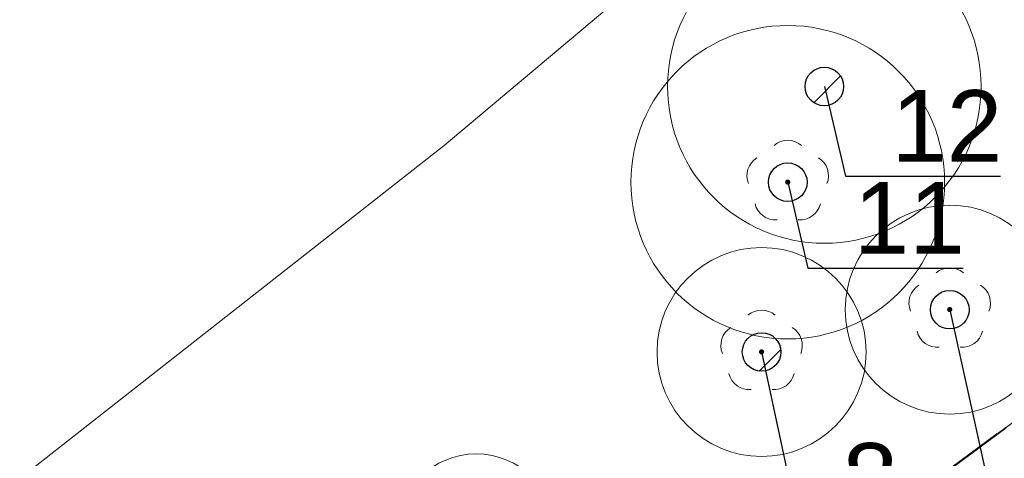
# Model space of a CAD drawing. Header units: metres. Extents: x 6540907 to 6541833, y 5893434 to 5894895.
# Tile 229 of 256: x 6540948 to 6540967, y 5894642 to 5894650. Entities that reach past the tile are written whole.
import ezdxf
from ezdxf import colors
from ezdxf.entities.mleader import LeaderData, LeaderLine
from ezdxf.math import Vec2, Vec3

# ---------------------------------------------------------------- set-up
doc = ezdxf.new("R2010")
doc.units = ezdxf.units.M
doc.header["$MEASUREMENT"] = 0
for name, pattern in [('1.5_1.0', [2.5, 1.5, -1]), ('219-500', [0, 0]), ('egkk-500', [2, 1.5, -0.5]), ('egug-500', [1, 0.5, -0.5])]:
    doc.linetypes.add(name, pattern=pattern)
doc.layers.get('0').update_dxf_attribs({"color": 2, "linetype": 'CONTINUOUS', "lineweight": 5})
for name, color, linetype, lineweight in [('216-obręb ewidencyjny', 251, 'CONTINUOUS', 9), ('217-kontur klasyfikacyjny', 251, 'CONTINUOUS', 9), ('218-kontur użytku gruntowego', 251, 'CONTINUOUS', 9), ('219-działka ewidencyjna', 152, 'CONTINUOUS', 18), ('drzewo liściaste', 251, 'CONTINUOUS', 9), ('woda stojąca', 251, 'CONTINUOUS', 9), ('z_i_drzewa_liściste_korony', 66, 'CONTINUOUS', 20), ('z_i_drzewa_opis', 7, 'CONTINUOUS', 25)]:
    doc.layers.add(name, color=color, linetype=linetype, lineweight=lineweight)
doc.styles.add('Opisowy', font='arial.ttf')

# ---------------------------------------------------------------- blocks, each defined once
blk = doc.blocks.new('OP021')
at = {"linetype": 'Continuous', "lineweight": 13}
h = blk.add_hatch(color=0, dxfattribs=at)
edge = h.paths.add_edge_path()
edge.add_arc((0, 0), 0.05, 0, 360)
at = {"color": 0, "linetype": 'Continuous', "lineweight": 13}
for centre, start, end in [((0, 0.4), 49.272, 130.728), ((-0.38, 0.124), 121.308, 202.548), ((0.38, 0.124), 337.452, 58.692), ((-0.235, -0.324), 193.221, 274.871), ((0.235, -0.324), 265.129, 346.779)]:
    blk.add_arc(centre, 0.4, start, end, dxfattribs=at)
blk = doc.blocks.new('_None')
blk = doc.blocks.new('punkt')
h = blk.add_hatch()
h.set_pattern_fill('ANSI32', color=256, scale=0.2)
h.set_pattern_definition([(45, (-4781848.87, -5644337.08), (-1.34703841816, 1.34703841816), []), (45, (-4781847.972, -5644337.08), (-1.34703841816, 1.34703841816), [])])
edge = h.paths.add_edge_path()
edge.add_arc((0, 0), 0.243, 0, 360)
blk.add_circle((0, 0), 0.243)

msp = doc.modelspace()

# ---------------------------------------------------------------- linework, layer by layer
at = {"layer": '216-obręb ewidencyjny', "linetype": '1.5_1.0', "lineweight": 35, "flags": 128}
for points in [[(6540907.06, 5894594.95), (6540917.97, 5894605.67), (6540919.14, 5894606.99), (6540986.55, 5894656.94), (6541000.71, 5894678.68), (6541018.98, 5894706.66), (6541073.42, 5894744), (6541168.23, 5894793.92), (6541196.88, 5894795.5), (6541244.66, 5894772.66), (6541308.83, 5894747.75), (6541372.49, 5894762.8), (6541415.18, 5894750.34), (6541528.91, 5894660.42), (6541669.76, 5894597.96), (6541682.61, 5894575.032)], [(6541682.61, 5894575.032), (6541669.76, 5894597.96), (6541528.91, 5894660.42), (6541415.18, 5894750.34), (6541372.49, 5894762.8), (6541308.83, 5894747.75), (6541244.66, 5894772.66), (6541196.88, 5894795.5), (6541168.23, 5894793.92), (6541073.42, 5894744), (6541018.98, 5894706.66), (6541000.71, 5894678.68), (6540986.55, 5894656.94), (6540919.14, 5894606.99), (6540917.97, 5894605.67), (6540907.06, 5894594.95)]]:
    msp.add_lwpolyline(points, dxfattribs=at)
at = {"layer": '217-kontur klasyfikacyjny', "linetype": 'egkk-500', "lineweight": 18, "flags": 128}
msp.add_lwpolyline([(6540986.55, 5894656.94), (6540919.14, 5894606.99)], dxfattribs=at)
at = {"layer": '218-kontur użytku gruntowego', "linetype": 'egug-500', "lineweight": 18, "flags": 128}
for points in [[(6540986.55, 5894656.94), (6540919.14, 5894606.99)], [(6540919.14, 5894606.99), (6540986.55, 5894656.94)]]:
    msp.add_lwpolyline(points, dxfattribs=at)
at = {"layer": '219-działka ewidencyjna', "linetype": '219-500', "lineweight": 18, "flags": 128}
msp.add_lwpolyline([(6540986.55, 5894656.94), (6540919.14, 5894606.99)], dxfattribs=at)
at = {"layer": 'woda stojąca', "linetype": 'Continuous', "lineweight": 18, "flags": 128}
msp.add_lwpolyline([(6540907.06, 5894604.637), (6540908.8, 5894606.46), (6540915.93, 5894613.01), (6540921.96, 5894617.84), (6540933.44, 5894630.71), (6540944.84, 5894638.9), (6540956.32, 5894647.9), (6540968.69, 5894658.31), (6540976.33, 5894664.3), (6540989.91, 5894679.84), (6540994.84, 5894687.67)], dxfattribs=at)
at = {"layer": 'z_i_drzewa_liściste_korony', "linetype": 'Continuous'}
for centre, radius in [((6540963.591, 5894649.03), 3), ((6540962.891, 5894647.198), 3), ((6540965.991, 5894644.758), 2), ((6540962.391, 5894643.948), 2), ((6540956.931, 5894640.498), 1.5)]:
    msp.add_circle(centre, radius, dxfattribs=at)

# ---------------------------------------------------------------- block references
at = {"layer": 'drzewo liściaste', "linetype": 'Continuous', "lineweight": 18}
for p in [(6540962.89, 5894647.2), (6540965.99, 5894644.76), (6540965.99, 5894644.76), (6540965.99, 5894644.76), (6540962.39, 5894643.95), (6540962.39, 5894643.95), (6540962.39, 5894643.95)]:
    msp.add_blockref('OP021', p, dxfattribs=at)
at = {"layer": 'z_i_drzewa_opis', "ltscale": 0.01, "xscale": 1.520278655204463, "yscale": 1.520278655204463, "zscale": 1.520278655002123}
for p in [(6540963.591, 5894649.03), (6540962.891, 5894647.198), (6540965.991, 5894644.758), (6540962.391, 5894643.948)]:
    msp.add_blockref('punkt', p, dxfattribs=at)

# ---------------------------------------------------------------- leaders
at = {"layer": 'z_i_drzewa_opis'}
ml = msp.add_multileader_mtext('Standard', dxfattribs=at)
ml.set_content('12', color=256, style='Opisowy')
ml.set_leader_properties()
ml.set_arrow_properties(name='NONE')
ml.build(insert=Vec2(0, 0))
ml.multileader.update_dxf_attribs({"has_dogleg": 0, "text_left_attachment_type": 6, "text_right_attachment_type": 5, "text_top_attachment_type": 0, "text_bottom_attachment_type": 0, "dogleg_length": 1.914, "arrow_head_size": 7.005})
ctx = ml.context
ctx.base_point, ctx.char_height, ctx.arrow_head_size, ctx.landing_gap_size, ctx.plane_origin = Vec3(6540963.996, 5894647.311), 1.3683, 7.005, 0.876, Vec3(6540957.009, 5894641.054)
ctx.left_attachment, ctx.right_attachment, ctx.attachment_type = 6, 5, 2
notes = []
notes.append((ctx, [(1, (1, 1, 0), (6540960.955, 5894647.311), (1, 0), 3.041, [(0, [(6540963.591, 5894649.03), (6540963.996, 5894647.311), (6540963.996, 5894647.311), (6540963.996, 5894647.311), (6540963.996, 5894647.311), (6540963.996, 5894647.311), (6540963.996, 5894647.311), (6540963.996, 5894647.311), (6540963.996, 5894647.311), (6540963.996, 5894647.311), (6540963.996, 5894647.311), (6540963.996, 5894647.311), (6540963.996, 5894647.311), (6540963.996, 5894647.311), (6540963.996, 5894647.311), (6540963.996, 5894647.311), (6540963.996, 5894647.311), (6540963.996, 5894647.311), (6540963.996, 5894647.311), (6540963.996, 5894647.311), (6540963.996, 5894647.311), (6540963.996, 5894647.311), (6540963.996, 5894647.311), (6540963.996, 5894647.311), (6540963.996, 5894647.311), (6540963.996, 5894647.311), (6540963.996, 5894647.311), (6540963.996, 5894647.311), (6540963.996, 5894647.311), (6540963.996, 5894647.311), (6540963.996, 5894647.311), (6540963.996, 5894647.311), (6540963.996, 5894647.311), (6540963.996, 5894647.311), (6540963.996, 5894647.311), (6540963.996, 5894647.311), (6540963.996, 5894647.311), (6540963.996, 5894647.311), (6540963.996, 5894647.311), (6540963.996, 5894647.311), (6540963.996, 5894647.311), (6540963.996, 5894647.311), (6540963.996, 5894647.311), (6540963.996, 5894647.311), (6540963.996, 5894647.311), (6540963.996, 5894647.311), (6540963.996, 5894647.311), (6540963.996, 5894647.311), (6540963.996, 5894647.311), (6540963.996, 5894647.311), (6540963.996, 5894647.311), (6540963.996, 5894647.311), (6540963.996, 5894647.311), (6540963.996, 5894647.311), (6540963.996, 5894647.311), (6540963.996, 5894647.311), (6540963.996, 5894647.311), (6540963.996, 5894647.311), (6540963.996, 5894647.311), (6540963.996, 5894647.311), (6540963.996, 5894647.311), (6540963.996, 5894647.311), (6540963.996, 5894647.311), (6540963.996, 5894647.311), (6540963.996, 5894647.311), (6540963.996, 5894647.311), (6540963.996, 5894647.311), (6540963.996, 5894647.311), (6540963.996, 5894647.311), (6540963.996, 5894647.311), (6540963.996, 5894647.311), (6540963.996, 5894647.311), (6540963.996, 5894647.311), (6540963.996, 5894647.311), (6540963.996, 5894647.311), (6540963.996, 5894647.311), (6540963.996, 5894647.311), (6540963.996, 5894647.311), (6540963.996, 5894647.311), (6540963.996, 5894647.311), (6540963.996, 5894647.311), (6540963.996, 5894647.311), (6540963.996, 5894647.311), (6540963.996, 5894647.311), (6540963.996, 5894647.311), (6540963.996, 5894647.311), (6540963.996, 5894647.311), (6540963.996, 5894647.311), (6540963.996, 5894647.311), (6540963.996, 5894647.311), (6540963.996, 5894647.311), (6540963.996, 5894647.311), (6540963.996, 5894647.311), (6540963.996, 5894647.311), (6540963.996, 5894647.311), (6540963.996, 5894647.311), (6540963.996, 5894647.311), (6540963.996, 5894647.311), (6540963.996, 5894647.311), (6540963.996, 5894647.311), (6540963.996, 5894647.311), (6540963.996, 5894647.311), (6540963.996, 5894647.311), (6540963.996, 5894647.311), (6540963.996, 5894647.311), (6540963.996, 5894647.311), (6540963.996, 5894647.311), (6540963.996, 5894647.311), (6540963.996, 5894647.311), (6540963.996, 5894647.311), (6540963.996, 5894647.311), (6540963.996, 5894647.311), (6540963.996, 5894647.311), (6540963.996, 5894647.311), (6540963.996, 5894647.311), (6540963.996, 5894647.311), (6540963.996, 5894647.311), (6540963.996, 5894647.311), (6540963.996, 5894647.311), (6540963.996, 5894647.311), (6540963.996, 5894647.311), (6540963.996, 5894647.311), (6540963.996, 5894647.311), (6540963.996, 5894647.311), (6540963.996, 5894647.311), (6540963.996, 5894647.311), (6540963.996, 5894647.311), (6540963.996, 5894647.311)], 256, [])])]))
ctx.mtext.insert, ctx.mtext.flow_direction = Vec3(6540964.871, 5894648.96), 5
ml = msp.add_multileader_mtext('Standard', dxfattribs=at)
ml.set_content('11', color=256, style='Opisowy')
ml.set_leader_properties()
ml.set_arrow_properties(name='NONE')
ml.build(insert=Vec2(0, 0))
ml.multileader.update_dxf_attribs({"has_dogleg": 0, "text_left_attachment_type": 6, "text_right_attachment_type": 5, "text_top_attachment_type": 0, "text_bottom_attachment_type": 0, "dogleg_length": 1.914, "arrow_head_size": 7.005})
ctx = ml.context
ctx.base_point, ctx.char_height, ctx.arrow_head_size, ctx.landing_gap_size, ctx.plane_origin = Vec3(6540963.276, 5894645.552), 1.3683, 7.005, 0.876, Vec3(6540956.308, 5894639.221)
ctx.left_attachment, ctx.right_attachment, ctx.attachment_type = 6, 5, 2
notes.append((ctx, [(1, (1, 1, 0), (6540960.235, 5894645.552), (1, 0), 3.041, [(0, [(6540962.891, 5894647.198), (6540963.276, 5894645.552), (6540963.276, 5894645.552), (6540963.276, 5894645.552), (6540963.276, 5894645.552), (6540963.276, 5894645.552), (6540963.276, 5894645.552), (6540963.276, 5894645.552), (6540963.276, 5894645.552), (6540963.276, 5894645.552), (6540963.276, 5894645.552), (6540963.276, 5894645.552), (6540963.276, 5894645.552), (6540963.276, 5894645.552), (6540963.276, 5894645.552), (6540963.276, 5894645.552), (6540963.276, 5894645.552), (6540963.276, 5894645.552), (6540963.276, 5894645.552), (6540963.276, 5894645.552), (6540963.276, 5894645.552), (6540963.276, 5894645.552), (6540963.276, 5894645.552), (6540963.276, 5894645.552), (6540963.276, 5894645.552), (6540963.276, 5894645.552), (6540963.276, 5894645.552), (6540963.276, 5894645.552), (6540963.276, 5894645.552), (6540963.276, 5894645.552), (6540963.276, 5894645.552), (6540963.276, 5894645.552), (6540963.276, 5894645.552), (6540963.276, 5894645.552), (6540963.276, 5894645.552), (6540963.276, 5894645.552), (6540963.276, 5894645.552), (6540963.276, 5894645.552), (6540963.276, 5894645.552), (6540963.276, 5894645.552), (6540963.276, 5894645.552), (6540963.276, 5894645.552), (6540963.276, 5894645.552), (6540963.276, 5894645.552), (6540963.276, 5894645.552), (6540963.276, 5894645.552), (6540963.276, 5894645.552), (6540963.276, 5894645.552), (6540963.276, 5894645.552), (6540963.276, 5894645.552), (6540963.276, 5894645.552), (6540963.276, 5894645.552), (6540963.276, 5894645.552), (6540963.276, 5894645.552), (6540963.276, 5894645.552), (6540963.276, 5894645.552), (6540963.276, 5894645.552), (6540963.276, 5894645.552), (6540963.276, 5894645.552), (6540963.276, 5894645.552), (6540963.276, 5894645.552), (6540963.276, 5894645.552), (6540963.276, 5894645.552), (6540963.276, 5894645.552), (6540963.276, 5894645.552), (6540963.276, 5894645.552), (6540963.276, 5894645.552), (6540963.276, 5894645.552), (6540963.276, 5894645.552), (6540963.276, 5894645.552), (6540963.276, 5894645.552), (6540963.276, 5894645.552), (6540963.276, 5894645.552), (6540963.276, 5894645.552), (6540963.276, 5894645.552), (6540963.276, 5894645.552), (6540963.276, 5894645.552), (6540963.276, 5894645.552), (6540963.276, 5894645.552), (6540963.276, 5894645.552), (6540963.276, 5894645.552), (6540963.276, 5894645.552), (6540963.276, 5894645.552), (6540963.276, 5894645.552), (6540963.276, 5894645.552), (6540963.276, 5894645.552), (6540963.276, 5894645.552), (6540963.276, 5894645.552), (6540963.276, 5894645.552), (6540963.276, 5894645.552), (6540963.276, 5894645.552), (6540963.276, 5894645.552), (6540963.276, 5894645.552), (6540963.276, 5894645.552), (6540963.276, 5894645.552), (6540963.276, 5894645.552), (6540963.276, 5894645.552), (6540963.276, 5894645.552), (6540963.276, 5894645.552), (6540963.276, 5894645.552), (6540963.276, 5894645.552), (6540963.276, 5894645.552), (6540963.276, 5894645.552), (6540963.276, 5894645.552), (6540963.276, 5894645.552), (6540963.276, 5894645.552), (6540963.276, 5894645.552), (6540963.276, 5894645.552), (6540963.276, 5894645.552), (6540963.276, 5894645.552), (6540963.276, 5894645.552), (6540963.276, 5894645.552), (6540963.276, 5894645.552), (6540963.276, 5894645.552), (6540963.276, 5894645.552), (6540963.276, 5894645.552), (6540963.276, 5894645.552), (6540963.276, 5894645.552), (6540963.276, 5894645.552), (6540963.276, 5894645.552), (6540963.276, 5894645.552), (6540963.276, 5894645.552), (6540963.276, 5894645.552), (6540963.276, 5894645.552), (6540963.276, 5894645.552), (6540963.276, 5894645.552)], 256, [])])]))
ctx.mtext.insert, ctx.mtext.flow_direction = Vec3(6540964.152, 5894647.2), 5
ml = msp.add_multileader_mtext('Standard', dxfattribs=at)
ml.set_content('13', color=256, style='Opisowy')
ml.set_leader_properties()
ml.set_arrow_properties(name='NONE')
ml.build(insert=Vec2(0, 0))
ml.multileader.update_dxf_attribs({"has_dogleg": 0, "text_left_attachment_type": 6, "text_right_attachment_type": 5, "text_top_attachment_type": 0, "text_bottom_attachment_type": 0, "dogleg_length": 1.914, "arrow_head_size": 7.005})
ctx = ml.context
ctx.base_point, ctx.char_height, ctx.arrow_head_size, ctx.landing_gap_size, ctx.plane_origin = Vec3(6540969.78, 5894645.098), 1.3683, 7.005, 0.876, Vec3(6540962.918, 5894638.521)
ctx.left_attachment, ctx.right_attachment, ctx.attachment_type = 6, 5, 2
notes.append((ctx, [(1, (1, 1, 0), (6540966.74, 5894645.098), (1, 0), 3.041, [(0, [(6540969.501, 5894646.498), (6540969.78, 5894645.098), (6540969.78, 5894645.098), (6540969.78, 5894645.098), (6540969.78, 5894645.098), (6540969.78, 5894645.098), (6540969.78, 5894645.098), (6540969.78, 5894645.098), (6540969.78, 5894645.098), (6540969.78, 5894645.098), (6540969.78, 5894645.098), (6540969.78, 5894645.098), (6540969.78, 5894645.098), (6540969.78, 5894645.098), (6540969.78, 5894645.098), (6540969.78, 5894645.098), (6540969.78, 5894645.098), (6540969.78, 5894645.098), (6540969.78, 5894645.098), (6540969.78, 5894645.098), (6540969.78, 5894645.098), (6540969.78, 5894645.098), (6540969.78, 5894645.098), (6540969.78, 5894645.098), (6540969.78, 5894645.098), (6540969.78, 5894645.098), (6540969.78, 5894645.098), (6540969.78, 5894645.098), (6540969.78, 5894645.098), (6540969.78, 5894645.098), (6540969.78, 5894645.098), (6540969.78, 5894645.098), (6540969.78, 5894645.098), (6540969.78, 5894645.098), (6540969.78, 5894645.098), (6540969.78, 5894645.098), (6540969.78, 5894645.098), (6540969.78, 5894645.098), (6540969.78, 5894645.098), (6540969.78, 5894645.098), (6540969.78, 5894645.098), (6540969.78, 5894645.098), (6540969.78, 5894645.098), (6540969.78, 5894645.098), (6540969.78, 5894645.098), (6540969.78, 5894645.098), (6540969.78, 5894645.098), (6540969.78, 5894645.098), (6540969.78, 5894645.098), (6540969.78, 5894645.098), (6540969.78, 5894645.098), (6540969.78, 5894645.098), (6540969.78, 5894645.098), (6540969.78, 5894645.098), (6540969.78, 5894645.098), (6540969.78, 5894645.098), (6540969.78, 5894645.098), (6540969.78, 5894645.098), (6540969.78, 5894645.098), (6540969.78, 5894645.098), (6540969.78, 5894645.098), (6540969.78, 5894645.098), (6540969.78, 5894645.098), (6540969.78, 5894645.098), (6540969.78, 5894645.098), (6540969.78, 5894645.098), (6540969.78, 5894645.098), (6540969.78, 5894645.098), (6540969.78, 5894645.098), (6540969.78, 5894645.098), (6540969.78, 5894645.098), (6540969.78, 5894645.098), (6540969.78, 5894645.098), (6540969.78, 5894645.098), (6540969.78, 5894645.098), (6540969.78, 5894645.098), (6540969.78, 5894645.098), (6540969.78, 5894645.098), (6540969.78, 5894645.098), (6540969.78, 5894645.098), (6540969.78, 5894645.098), (6540969.78, 5894645.098), (6540969.78, 5894645.098), (6540969.78, 5894645.098), (6540969.78, 5894645.098), (6540969.78, 5894645.098), (6540969.78, 5894645.098), (6540969.78, 5894645.098), (6540969.78, 5894645.098), (6540969.78, 5894645.098), (6540969.78, 5894645.098), (6540969.78, 5894645.098), (6540969.78, 5894645.098), (6540969.78, 5894645.098), (6540969.78, 5894645.098), (6540969.78, 5894645.098), (6540969.78, 5894645.098), (6540969.78, 5894645.098), (6540969.78, 5894645.098), (6540969.78, 5894645.098), (6540969.78, 5894645.098), (6540969.78, 5894645.098), (6540969.78, 5894645.098), (6540969.78, 5894645.098), (6540969.78, 5894645.098), (6540969.78, 5894645.098), (6540969.78, 5894645.098), (6540969.78, 5894645.098), (6540969.78, 5894645.098), (6540969.78, 5894645.098), (6540969.78, 5894645.098), (6540969.78, 5894645.098), (6540969.78, 5894645.098), (6540969.78, 5894645.098), (6540969.78, 5894645.098), (6540969.78, 5894645.098), (6540969.78, 5894645.098), (6540969.78, 5894645.098), (6540969.78, 5894645.098), (6540969.78, 5894645.098), (6540969.78, 5894645.098), (6540969.78, 5894645.098), (6540969.78, 5894645.098), (6540969.78, 5894645.098), (6540969.78, 5894645.098), (6540969.78, 5894645.098)], 256, [])])]))
ctx.mtext.insert, ctx.mtext.flow_direction = Vec3(6540970.656, 5894646.496), 5
ml = msp.add_multileader_mtext('Standard', dxfattribs=at)
ml.set_content('9', color=256, style='Opisowy')
ml.set_leader_properties()
ml.set_arrow_properties(name='NONE')
ml.build(insert=Vec2(0, 0))
ml.multileader.update_dxf_attribs({"has_dogleg": 0, "text_left_attachment_type": 6, "text_right_attachment_type": 5, "text_top_attachment_type": 0, "text_bottom_attachment_type": 0, "dogleg_length": 1.914, "arrow_head_size": 7.005})
ctx = ml.context
ctx.base_point, ctx.char_height, ctx.arrow_head_size, ctx.landing_gap_size, ctx.plane_origin = Vec3(6540966.78, 5894641.165), 1.368, 7.005, 0.876, Vec3(6540959.408, 5894636.781)
ctx.left_attachment, ctx.right_attachment, ctx.attachment_type = 6, 5, 2
notes.append((ctx, [(1, (1, 1, 0), (6540963.739, 5894641.165), (1, 0), 3.041, [(0, [(6540965.991, 5894644.758), (6540966.78, 5894641.165), (6540966.78, 5894641.165), (6540966.78, 5894641.165), (6540966.78, 5894641.165), (6540966.78, 5894641.165), (6540966.78, 5894641.165), (6540966.78, 5894641.165), (6540966.78, 5894641.165), (6540966.78, 5894641.165), (6540966.78, 5894641.165), (6540966.78, 5894641.165), (6540966.78, 5894641.165), (6540966.78, 5894641.165), (6540966.78, 5894641.165), (6540966.78, 5894641.165), (6540966.78, 5894641.165), (6540966.78, 5894641.165), (6540966.78, 5894641.165), (6540966.78, 5894641.165), (6540966.78, 5894641.165), (6540966.78, 5894641.165), (6540966.78, 5894641.165), (6540966.78, 5894641.165), (6540966.78, 5894641.165), (6540966.78, 5894641.165), (6540966.78, 5894641.165), (6540966.78, 5894641.165), (6540966.78, 5894641.165), (6540966.78, 5894641.165), (6540966.78, 5894641.165), (6540966.78, 5894641.165), (6540966.78, 5894641.165), (6540966.78, 5894641.165), (6540966.78, 5894641.165), (6540966.78, 5894641.165), (6540966.78, 5894641.165), (6540966.78, 5894641.165), (6540966.78, 5894641.165), (6540966.78, 5894641.165), (6540966.78, 5894641.165), (6540966.78, 5894641.165), (6540966.78, 5894641.165), (6540966.78, 5894641.165), (6540966.78, 5894641.165), (6540966.78, 5894641.165), (6540966.78, 5894641.165), (6540966.78, 5894641.165), (6540966.78, 5894641.165), (6540966.78, 5894641.165), (6540966.78, 5894641.165), (6540966.78, 5894641.165), (6540966.78, 5894641.165), (6540966.78, 5894641.165), (6540966.78, 5894641.165), (6540966.78, 5894641.165), (6540966.78, 5894641.165), (6540966.78, 5894641.165), (6540966.78, 5894641.165), (6540966.78, 5894641.165), (6540966.78, 5894641.165), (6540966.78, 5894641.165), (6540966.78, 5894641.165), (6540966.78, 5894641.165), (6540966.78, 5894641.165), (6540966.78, 5894641.165), (6540966.78, 5894641.165), (6540966.78, 5894641.165), (6540966.78, 5894641.165), (6540966.78, 5894641.165), (6540966.78, 5894641.165), (6540966.78, 5894641.165), (6540966.78, 5894641.165), (6540966.78, 5894641.165), (6540966.78, 5894641.165), (6540966.78, 5894641.165), (6540966.78, 5894641.165), (6540966.78, 5894641.165), (6540966.78, 5894641.165), (6540966.78, 5894641.165), (6540966.78, 5894641.165), (6540966.78, 5894641.165), (6540966.78, 5894641.165), (6540966.78, 5894641.165), (6540966.78, 5894641.165), (6540966.78, 5894641.165), (6540966.78, 5894641.165), (6540966.78, 5894641.165), (6540966.78, 5894641.165), (6540966.78, 5894641.165), (6540966.78, 5894641.165), (6540966.78, 5894641.165), (6540966.78, 5894641.165), (6540966.78, 5894641.165), (6540966.78, 5894641.165), (6540966.78, 5894641.165), (6540966.78, 5894641.165), (6540966.78, 5894641.165), (6540966.78, 5894641.165), (6540966.78, 5894641.165), (6540966.78, 5894641.165), (6540966.78, 5894641.165), (6540966.78, 5894641.165), (6540966.78, 5894641.165), (6540966.78, 5894641.165), (6540966.78, 5894641.165), (6540966.78, 5894641.165), (6540966.78, 5894641.165), (6540966.78, 5894641.165), (6540966.78, 5894641.165), (6540966.78, 5894641.165), (6540966.78, 5894641.165), (6540966.78, 5894641.165), (6540966.78, 5894641.165), (6540966.78, 5894641.165), (6540966.78, 5894641.165), (6540966.78, 5894641.165), (6540966.78, 5894641.165), (6540966.78, 5894641.165), (6540966.78, 5894641.165), (6540966.78, 5894641.165), (6540966.78, 5894641.165), (6540966.78, 5894641.165), (6540966.78, 5894641.165), (6540966.78, 5894641.165), (6540966.78, 5894641.165)], 256, [])])]))
ctx.mtext.insert, ctx.mtext.flow_direction = Vec3(6540967.655, 5894642.562), 5
ml = msp.add_multileader_mtext('Standard', dxfattribs=at)
ml.set_content('8', color=256, style='Opisowy')
ml.set_leader_properties()
ml.set_arrow_properties(name='NONE')
ml.build(insert=Vec2(0, 0))
ml.multileader.update_dxf_attribs({"has_dogleg": 0, "text_left_attachment_type": 6, "text_right_attachment_type": 5, "text_top_attachment_type": 0, "text_bottom_attachment_type": 0, "dogleg_length": 1.914, "arrow_head_size": 7.005})
ctx = ml.context
ctx.base_point, ctx.char_height, ctx.arrow_head_size, ctx.landing_gap_size, ctx.plane_origin = Vec3(6540963.063, 5894640.807), 1.368, 7.005, 0.876, Vec3(6540955.808, 5894635.971)
ctx.left_attachment, ctx.right_attachment, ctx.attachment_type = 6, 5, 2
notes.append((ctx, [(1, (1, 1, 0), (6540960.022, 5894640.807), (1, 0), 3.041, [(0, [(6540962.391, 5894643.948), (6540963.063, 5894640.807), (6540963.063, 5894640.807), (6540963.063, 5894640.807), (6540963.063, 5894640.807), (6540963.063, 5894640.807), (6540963.063, 5894640.807), (6540963.063, 5894640.807), (6540963.063, 5894640.807), (6540963.063, 5894640.807), (6540963.063, 5894640.807), (6540963.063, 5894640.807), (6540963.063, 5894640.807), (6540963.063, 5894640.807), (6540963.063, 5894640.807), (6540963.063, 5894640.807), (6540963.063, 5894640.807), (6540963.063, 5894640.807), (6540963.063, 5894640.807), (6540963.063, 5894640.807), (6540963.063, 5894640.807), (6540963.063, 5894640.807), (6540963.063, 5894640.807), (6540963.063, 5894640.807), (6540963.063, 5894640.807), (6540963.063, 5894640.807), (6540963.063, 5894640.807), (6540963.063, 5894640.807), (6540963.063, 5894640.807), (6540963.063, 5894640.807), (6540963.063, 5894640.807), (6540963.063, 5894640.807), (6540963.063, 5894640.807), (6540963.063, 5894640.807), (6540963.063, 5894640.807), (6540963.063, 5894640.807), (6540963.063, 5894640.807), (6540963.063, 5894640.807), (6540963.063, 5894640.807), (6540963.063, 5894640.807), (6540963.063, 5894640.807), (6540963.063, 5894640.807), (6540963.063, 5894640.807), (6540963.063, 5894640.807), (6540963.063, 5894640.807), (6540963.063, 5894640.807), (6540963.063, 5894640.807), (6540963.063, 5894640.807), (6540963.063, 5894640.807), (6540963.063, 5894640.807), (6540963.063, 5894640.807), (6540963.063, 5894640.807), (6540963.063, 5894640.807), (6540963.063, 5894640.807), (6540963.063, 5894640.807), (6540963.063, 5894640.807), (6540963.063, 5894640.807), (6540963.063, 5894640.807), (6540963.063, 5894640.807), (6540963.063, 5894640.807), (6540963.063, 5894640.807), (6540963.063, 5894640.807), (6540963.063, 5894640.807), (6540963.063, 5894640.807), (6540963.063, 5894640.807), (6540963.063, 5894640.807), (6540963.063, 5894640.807), (6540963.063, 5894640.807), (6540963.063, 5894640.807), (6540963.063, 5894640.807), (6540963.063, 5894640.807), (6540963.063, 5894640.807), (6540963.063, 5894640.807), (6540963.063, 5894640.807), (6540963.063, 5894640.807), (6540963.063, 5894640.807), (6540963.063, 5894640.807), (6540963.063, 5894640.807), (6540963.063, 5894640.807), (6540963.063, 5894640.807), (6540963.063, 5894640.807), (6540963.063, 5894640.807), (6540963.063, 5894640.807), (6540963.063, 5894640.807), (6540963.063, 5894640.807), (6540963.063, 5894640.807), (6540963.063, 5894640.807), (6540963.063, 5894640.807), (6540963.063, 5894640.807), (6540963.063, 5894640.807), (6540963.063, 5894640.807), (6540963.063, 5894640.807), (6540963.063, 5894640.807), (6540963.063, 5894640.807), (6540963.063, 5894640.807), (6540963.063, 5894640.807), (6540963.063, 5894640.807), (6540963.063, 5894640.807), (6540963.063, 5894640.807), (6540963.063, 5894640.807), (6540963.063, 5894640.807), (6540963.063, 5894640.807), (6540963.063, 5894640.807), (6540963.063, 5894640.807), (6540963.063, 5894640.807), (6540963.063, 5894640.807), (6540963.063, 5894640.807), (6540963.063, 5894640.807), (6540963.063, 5894640.807), (6540963.063, 5894640.807), (6540963.063, 5894640.807), (6540963.063, 5894640.807), (6540963.063, 5894640.807), (6540963.063, 5894640.807), (6540963.063, 5894640.807), (6540963.063, 5894640.807), (6540963.063, 5894640.807), (6540963.063, 5894640.807), (6540963.063, 5894640.807), (6540963.063, 5894640.807), (6540963.063, 5894640.807), (6540963.063, 5894640.807), (6540963.063, 5894640.807), (6540963.063, 5894640.807), (6540963.063, 5894640.807), (6540963.063, 5894640.807)], 256, [])])]))
ctx.mtext.insert, ctx.mtext.flow_direction = Vec3(6540963.938, 5894642.204), 5
for ctx, leaders in notes:
    for number, flags, end, landing, length, lines in leaders:
        leader = LeaderData()
        leader.index, (leader.has_last_leader_line, leader.has_dogleg_vector, leader.attachment_direction) = number, flags
        leader.last_leader_point, leader.dogleg_vector, leader.dogleg_length = Vec3(end), Vec3(landing), length
        for number, points, colour, breaks in lines:
            line = LeaderLine()
            line.index, line.vertices, line.color, line.breaks = number, Vec3.list(points), colors.encode_raw_color(colour), breaks
            leader.lines.append(line)
        ctx.leaders.append(leader)

doc.saveas('drawing.dxf')
